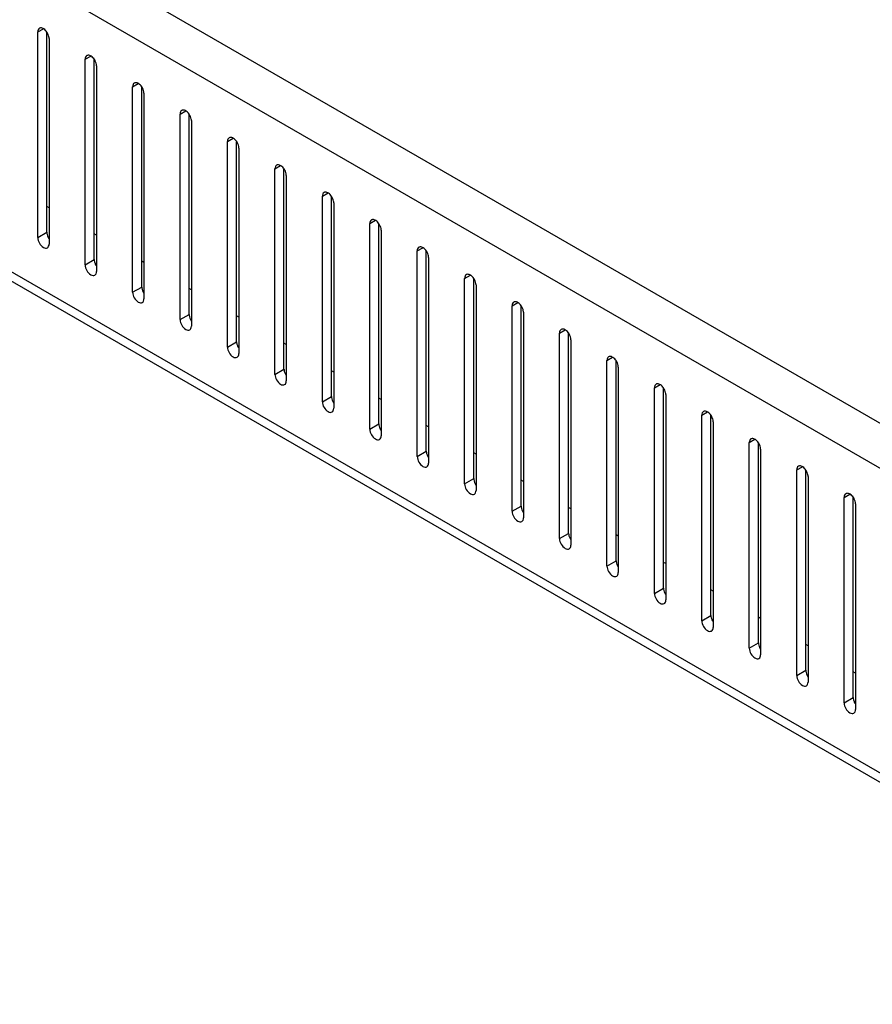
# Model space of a CAD drawing. Header units: inches. Extents: x 5 to 265, y 5 to 171.
# Tile 142 of 212: x 196.56 to 200.53, y 128.73 to 133.32. Entities that reach past the tile are written whole.
import ezdxf

# ---------------------------------------------------------------- set-up
doc = ezdxf.new("R2010")
doc.units = ezdxf.units.IN
doc.header["$LTSCALE"] = 14.96
doc.header["$MEASUREMENT"] = 0
doc.layers.get('0').update_dxf_attribs({"linetype": 'CONTINUOUS'})
doc.layers.add('03_ALL_AXES', color=7, linetype='CONTINUOUS')

msp = doc.modelspace()

# ---------------------------------------------------------------- linework, layer by layer
at = {"color": 7, "linetype": 'Continuous'}
for p, q in [((204.077, 129.4144), (188.7751, 138.2487)), ((203.1468, 129.7408), (189.4681, 137.638)), ((203.1499, 128.3166), (189.5041, 136.1948)), ((203.1499, 128.273), (189.5308, 136.1358))]:
    msp.add_line(p, q, dxfattribs=at)
at = {"layer": '03_ALL_AXES', "color": 7, "linetype": 'Continuous'}
for p, q in [((196.6403, 133.2657), (196.6668, 133.281)), ((196.6403, 132.3063), (196.6403, 133.2657)), ((196.6827, 132.3308), (196.6827, 133.2647)), ((196.6933, 133.2351), (196.6933, 132.2757)), ((196.8616, 133.138), (196.8881, 133.1533)), ((196.8616, 132.1786), (196.8616, 133.138)), ((196.904, 132.2031), (196.904, 133.1369)), ((196.9146, 133.1073), (196.9146, 132.1479)), ((197.0829, 133.0102), (197.1095, 133.0255)), ((197.0829, 132.0508), (197.0829, 133.0102)), ((197.1254, 132.0753), (197.1254, 133.0091)), ((197.136, 132.9796), (197.136, 132.0202)), ((197.3043, 132.8824), (197.3308, 132.8977)), ((197.3043, 131.923), (197.3043, 132.8824)), ((197.3467, 131.9475), (197.3467, 132.8814)), ((197.3573, 132.8518), (197.3573, 131.8924)), ((197.5256, 132.7546), (197.5521, 132.7699)), ((197.5256, 131.7952), (197.5256, 132.7546)), ((197.568, 131.8197), (197.568, 132.7536)), ((197.5786, 132.724), (197.5786, 131.7646)), ((197.7469, 132.6268), (197.7734, 132.6421)), ((197.7469, 131.6674), (197.7469, 132.6268)), ((197.7893, 131.6919), (197.7893, 132.6258)), ((197.7999, 132.5962), (197.7999, 131.6368)), ((197.9682, 132.4991), (197.9948, 132.5144)), ((197.9682, 131.5397), (197.9682, 132.4991)), ((198.0107, 131.5642), (198.0107, 132.498)), ((196.6933, 132.4451), (196.6827, 132.4513)), ((198.0213, 132.4684), (198.0213, 131.509)), ((198.1896, 132.3713), (198.2161, 132.3866)), ((198.1896, 131.4119), (198.1896, 132.3713)), ((198.232, 131.4364), (198.232, 132.3702)), ((196.6403, 132.3063), (196.6827, 132.3308)), ((196.9146, 132.3174), (196.904, 132.3235)), ((198.2426, 132.3407), (198.2426, 131.3813)), ((198.4109, 132.2435), (198.4374, 132.2588)), ((198.4109, 131.2841), (198.4109, 132.2435)), ((198.4533, 131.3086), (198.4533, 132.2425)), ((196.8616, 132.1786), (196.904, 132.2031)), ((197.136, 132.1896), (197.1254, 132.1957)), ((198.4639, 132.2129), (198.4639, 131.2535)), ((198.6322, 132.1157), (198.6587, 132.131)), ((198.6322, 131.1563), (198.6322, 132.1157)), ((198.6746, 131.1808), (198.6746, 132.1147)), ((198.6852, 132.0851), (198.6852, 131.1257)), ((197.0829, 132.0508), (197.1254, 132.0753)), ((197.3573, 132.0618), (197.3467, 132.0679)), ((198.8535, 131.9879), (198.8801, 132.0033)), ((197.3043, 131.923), (197.3467, 131.9475)), ((198.8535, 131.0286), (198.8535, 131.9879)), ((198.896, 131.053), (198.896, 131.9869)), ((198.9066, 131.9573), (198.9066, 130.9979)), ((197.5786, 131.934), (197.568, 131.9401)), ((199.0749, 131.8602), (199.1014, 131.8755)), ((199.0749, 130.9008), (199.0749, 131.8602)), ((199.1173, 130.9253), (199.1173, 131.8591)), ((197.5256, 131.7952), (197.568, 131.8197)), ((197.7999, 131.8062), (197.7893, 131.8124)), ((199.1279, 131.8295), (199.1279, 130.8702)), ((199.2962, 131.7324), (199.3227, 131.7477)), ((199.2962, 130.773), (199.2962, 131.7324)), ((199.3386, 130.7975), (199.3386, 131.7313)), ((197.7469, 131.6674), (197.7893, 131.6919)), ((198.0213, 131.6785), (198.0107, 131.6846)), ((199.3492, 131.7018), (199.3492, 130.7424)), ((199.5175, 131.6046), (199.544, 131.6199)), ((199.5175, 130.6452), (199.5175, 131.6046)), ((199.5599, 130.6697), (199.5599, 131.6036)), ((197.9682, 131.5397), (198.0107, 131.5642)), ((198.2426, 131.5507), (198.232, 131.5568)), ((199.5705, 131.574), (199.5705, 130.6146)), ((199.7388, 131.4768), (199.7654, 131.4921)), ((199.7388, 130.5174), (199.7388, 131.4768)), ((199.7813, 130.5419), (199.7813, 131.4758)), ((199.7919, 131.4462), (199.7919, 130.4868)), ((198.1896, 131.4119), (198.232, 131.4364)), ((198.4639, 131.4229), (198.4533, 131.429)), ((199.9602, 131.349), (199.9867, 131.3644)), ((199.9602, 130.3897), (199.9602, 131.349)), ((200.0026, 130.4141), (200.0026, 131.348)), ((198.4109, 131.2841), (198.4533, 131.3086)), ((198.6852, 131.2951), (198.6746, 131.3012)), ((200.0132, 131.3184), (200.0132, 130.359)), ((200.1815, 131.2213), (200.208, 131.2366)), ((200.1815, 130.2619), (200.1815, 131.2213)), ((200.2239, 130.2864), (200.2239, 131.2202)), ((198.6322, 131.1563), (198.6746, 131.1808)), ((198.9066, 131.1673), (198.896, 131.1735)), ((200.2345, 131.1906), (200.2345, 130.2313)), ((200.4028, 131.0935), (200.4293, 131.1088)), ((200.4028, 130.1341), (200.4028, 131.0935)), ((200.4452, 130.1586), (200.4452, 131.0924)), ((198.8535, 131.0286), (198.896, 131.053)), ((199.1279, 131.0396), (199.1173, 131.0457)), ((200.4558, 131.0629), (200.4558, 130.1035)), ((199.0749, 130.9008), (199.1173, 130.9253)), ((199.3492, 130.9118), (199.3386, 130.9179)), ((199.2962, 130.773), (199.3386, 130.7975)), ((199.5705, 130.784), (199.5599, 130.7901)), ((199.5175, 130.6452), (199.5599, 130.6697)), ((199.7919, 130.6562), (199.7813, 130.6624)), ((199.7388, 130.5174), (199.7813, 130.5419)), ((200.0132, 130.5284), (200.0026, 130.5346)), ((199.9602, 130.3897), (200.0026, 130.4141)), ((200.2345, 130.4007), (200.2239, 130.4068)), ((200.1815, 130.2619), (200.2239, 130.2864)), ((200.4558, 130.2729), (200.4452, 130.279)), ((200.4028, 130.1341), (200.4452, 130.1586))]:
    msp.add_line(p, q, dxfattribs=at)
for points, knots in [([(196.6481, 133.2829), (196.6455, 133.2814), (196.6412, 133.276), (196.6403, 133.2693), (196.6403, 133.2657)], [0, 0, 0, 0, 0.450018, 1, 1, 1, 1]), ([(196.6831, 133.2651), (196.6793, 133.2708), (196.6711, 133.28), (196.6588, 133.2851), (196.6535, 133.2846)], [0, 0, 0, 0, 0.566578, 1, 1, 1, 1]), ([(196.6933, 133.2351), (196.6933, 133.2375), (196.6922, 133.2482), (196.6877, 133.2583), (196.6831, 133.2651)], [0, 0, 0, 0, 0.227956, 1, 1, 1, 1]), ([(196.8694, 133.1551), (196.8668, 133.1537), (196.8625, 133.1482), (196.8616, 133.1415), (196.8616, 133.138)], [0, 0, 0, 0, 0.450018, 1, 1, 1, 1]), ([(196.9045, 133.1373), (196.9006, 133.143), (196.8924, 133.1522), (196.8801, 133.1573), (196.8749, 133.1568)], [0, 0, 0, 0, 0.566578, 1, 1, 1, 1]), ([(196.9146, 133.1073), (196.9146, 133.1098), (196.9135, 133.1204), (196.9091, 133.1305), (196.9045, 133.1373)], [0, 0, 0, 0, 0.227956, 1, 1, 1, 1]), ([(197.0907, 133.0273), (197.0882, 133.0259), (197.0838, 133.0204), (197.0829, 133.0138), (197.0829, 133.0102)], [0, 0, 0, 0, 0.450018, 1, 1, 1, 1]), ([(197.1258, 133.0095), (197.1219, 133.0153), (197.1137, 133.0244), (197.1015, 133.0295), (197.0962, 133.029)], [0, 0, 0, 0, 0.566578, 1, 1, 1, 1]), ([(197.136, 132.9796), (197.136, 132.982), (197.1349, 132.9926), (197.1304, 133.0027), (197.1258, 133.0095)], [0, 0, 0, 0, 0.227956, 1, 1, 1, 1]), ([(197.312, 132.8996), (197.3095, 132.8981), (197.3051, 132.8926), (197.3043, 132.886), (197.3043, 132.8824)], [0, 0, 0, 0, 0.450018, 1, 1, 1, 1]), ([(197.3471, 132.8818), (197.3433, 132.8875), (197.335, 132.8966), (197.3228, 132.9017), (197.3175, 132.9013)], [0, 0, 0, 0, 0.566578, 1, 1, 1, 1]), ([(197.3573, 132.8518), (197.3573, 132.8542), (197.3562, 132.8648), (197.3517, 132.8749), (197.3471, 132.8818)], [0, 0, 0, 0, 0.227956, 1, 1, 1, 1]), ([(197.5334, 132.7718), (197.5308, 132.7703), (197.5265, 132.7648), (197.5256, 132.7582), (197.5256, 132.7546)], [0, 0, 0, 0, 0.450018, 1, 1, 1, 1]), ([(197.5685, 132.754), (197.5646, 132.7597), (197.5564, 132.7689), (197.5441, 132.7739), (197.5388, 132.7735)], [0, 0, 0, 0, 0.566578, 1, 1, 1, 1]), ([(197.5786, 132.724), (197.5786, 132.7264), (197.5775, 132.737), (197.573, 132.7472), (197.5685, 132.754)], [0, 0, 0, 0, 0.227956, 1, 1, 1, 1]), ([(197.7547, 132.644), (197.7521, 132.6425), (197.7478, 132.6371), (197.7469, 132.6304), (197.7469, 132.6268)], [0, 0, 0, 0, 0.450018, 1, 1, 1, 1]), ([(197.7898, 132.6262), (197.7859, 132.6319), (197.7777, 132.6411), (197.7654, 132.6462), (197.7602, 132.6457)], [0, 0, 0, 0, 0.566578, 1, 1, 1, 1]), ([(197.7999, 132.5962), (197.7999, 132.5986), (197.7988, 132.6093), (197.7944, 132.6194), (197.7898, 132.6262)], [0, 0, 0, 0, 0.227956, 1, 1, 1, 1]), ([(197.976, 132.5162), (197.9735, 132.5148), (197.9691, 132.5093), (197.9682, 132.5026), (197.9682, 132.4991)], [0, 0, 0, 0, 0.450018, 1, 1, 1, 1]), ([(198.0111, 132.4984), (198.0072, 132.5041), (197.999, 132.5133), (197.9868, 132.5184), (197.9815, 132.5179)], [0, 0, 0, 0, 0.566578, 1, 1, 1, 1]), ([(198.0213, 132.4684), (198.0213, 132.4709), (198.0202, 132.4815), (198.0157, 132.4916), (198.0111, 132.4984)], [0, 0, 0, 0, 0.227956, 1, 1, 1, 1]), ([(198.1973, 132.3884), (198.1948, 132.387), (198.1904, 132.3815), (198.1896, 132.3749), (198.1896, 132.3713)], [0, 0, 0, 0, 0.450018, 1, 1, 1, 1]), ([(198.2324, 132.3706), (198.2286, 132.3764), (198.2203, 132.3855), (198.2081, 132.3906), (198.2028, 132.3901)], [0, 0, 0, 0, 0.566578, 1, 1, 1, 1]), ([(198.2426, 132.3407), (198.2426, 132.3431), (198.2415, 132.3537), (198.237, 132.3638), (198.2324, 132.3706)], [0, 0, 0, 0, 0.227956, 1, 1, 1, 1]), ([(196.6827, 132.3308), (196.6827, 132.3295), (196.6831, 132.3235), (196.6846, 132.3177), (196.6863, 132.3135)], [0, 0, 0, 0, 0.231048, 1, 1, 1, 1]), ([(196.6403, 132.3063), (196.6403, 132.2973), (196.6465, 132.2793), (196.6589, 132.265), (196.6668, 132.2604)], [0, 0, 0, 0, 0.500114, 1, 1, 1, 1]), ([(196.6855, 132.2586), (196.6881, 132.26), (196.6924, 132.2655), (196.6933, 132.2722), (196.6933, 132.2757)], [0, 0, 0, 0, 0.450018, 1, 1, 1, 1]), ([(196.6668, 132.2604), (196.6699, 132.2586), (196.6761, 132.2561), (196.683, 132.2571), (196.6855, 132.2586)], [0, 0, 0, 0, 0.550834, 1, 1, 1, 1]), ([(198.4187, 132.2607), (198.4161, 132.2592), (198.4118, 132.2537), (198.4109, 132.2471), (198.4109, 132.2435)], [0, 0, 0, 0, 0.450018, 1, 1, 1, 1]), ([(198.4538, 132.2429), (198.4499, 132.2486), (198.4417, 132.2577), (198.4294, 132.2628), (198.4241, 132.2624)], [0, 0, 0, 0, 0.566578, 1, 1, 1, 1]), ([(198.4639, 132.2129), (198.4639, 132.2153), (198.4628, 132.2259), (198.4583, 132.236), (198.4538, 132.2429)], [0, 0, 0, 0, 0.227956, 1, 1, 1, 1]), ([(196.8616, 132.1786), (196.8616, 132.1695), (196.8678, 132.1515), (196.8803, 132.1372), (196.8881, 132.1326)], [0, 0, 0, 0, 0.500114, 1, 1, 1, 1]), ([(196.904, 132.2031), (196.904, 132.2017), (196.9044, 132.1958), (196.9059, 132.1899), (196.9076, 132.1857)], [0, 0, 0, 0, 0.231048, 1, 1, 1, 1]), ([(196.8881, 132.1326), (196.8912, 132.1308), (196.8974, 132.1283), (196.9043, 132.1293), (196.9069, 132.1308)], [0, 0, 0, 0, 0.550834, 1, 1, 1, 1]), ([(196.9069, 132.1308), (196.9094, 132.1322), (196.9138, 132.1377), (196.9146, 132.1444), (196.9146, 132.1479)], [0, 0, 0, 0, 0.450018, 1, 1, 1, 1]), ([(198.64, 132.1329), (198.6374, 132.1314), (198.6331, 132.1259), (198.6322, 132.1193), (198.6322, 132.1157)], [0, 0, 0, 0, 0.450018, 1, 1, 1, 1]), ([(198.6751, 132.1151), (198.6712, 132.1208), (198.663, 132.13), (198.6507, 132.135), (198.6455, 132.1346)], [0, 0, 0, 0, 0.566578, 1, 1, 1, 1]), ([(198.6852, 132.0851), (198.6852, 132.0875), (198.6841, 132.0981), (198.6797, 132.1083), (198.6751, 132.1151)], [0, 0, 0, 0, 0.227956, 1, 1, 1, 1]), ([(197.0829, 132.0508), (197.0829, 132.0417), (197.0891, 132.0238), (197.1016, 132.0094), (197.1095, 132.0049)], [0, 0, 0, 0, 0.500114, 1, 1, 1, 1]), ([(197.1254, 132.0753), (197.1254, 132.0739), (197.1257, 132.068), (197.1273, 132.0622), (197.1289, 132.0579)], [0, 0, 0, 0, 0.231048, 1, 1, 1, 1]), ([(197.1095, 132.0049), (197.1126, 132.0031), (197.1188, 132.0005), (197.1257, 132.0015), (197.1282, 132.003)], [0, 0, 0, 0, 0.550834, 1, 1, 1, 1]), ([(197.1282, 132.003), (197.1307, 132.0045), (197.1351, 132.0099), (197.136, 132.0166), (197.136, 132.0202)], [0, 0, 0, 0, 0.450018, 1, 1, 1, 1]), ([(198.8613, 132.0051), (198.8588, 132.0036), (198.8544, 131.9982), (198.8535, 131.9915), (198.8535, 131.9879)], [0, 0, 0, 0, 0.450018, 1, 1, 1, 1]), ([(198.8964, 131.9873), (198.8925, 131.993), (198.8843, 132.0022), (198.8721, 132.0073), (198.8668, 132.0068)], [0, 0, 0, 0, 0.566578, 1, 1, 1, 1]), ([(197.3467, 131.9475), (197.3467, 131.9461), (197.347, 131.9402), (197.3486, 131.9344), (197.3502, 131.9301)], [0, 0, 0, 0, 0.231048, 1, 1, 1, 1]), ([(198.9066, 131.9573), (198.9066, 131.9597), (198.9055, 131.9704), (198.901, 131.9805), (198.8964, 131.9873)], [0, 0, 0, 0, 0.227956, 1, 1, 1, 1]), ([(197.3043, 131.923), (197.3043, 131.9139), (197.3105, 131.896), (197.3229, 131.8816), (197.3308, 131.8771)], [0, 0, 0, 0, 0.500114, 1, 1, 1, 1]), ([(197.3308, 131.8771), (197.3339, 131.8753), (197.3401, 131.8727), (197.347, 131.8738), (197.3495, 131.8752)], [0, 0, 0, 0, 0.550834, 1, 1, 1, 1]), ([(197.3495, 131.8752), (197.3521, 131.8767), (197.3564, 131.8822), (197.3573, 131.8888), (197.3573, 131.8924)], [0, 0, 0, 0, 0.450018, 1, 1, 1, 1]), ([(199.0826, 131.8773), (199.0801, 131.8759), (199.0757, 131.8704), (199.0749, 131.8637), (199.0749, 131.8602)], [0, 0, 0, 0, 0.450018, 1, 1, 1, 1]), ([(199.1177, 131.8595), (199.1139, 131.8652), (199.1056, 131.8744), (199.0934, 131.8795), (199.0881, 131.879)], [0, 0, 0, 0, 0.566578, 1, 1, 1, 1]), ([(199.1279, 131.8295), (199.1279, 131.832), (199.1268, 131.8426), (199.1223, 131.8527), (199.1177, 131.8595)], [0, 0, 0, 0, 0.227956, 1, 1, 1, 1]), ([(197.568, 131.8197), (197.568, 131.8184), (197.5684, 131.8124), (197.5699, 131.8066), (197.5716, 131.8024)], [0, 0, 0, 0, 0.231048, 1, 1, 1, 1]), ([(197.5256, 131.7952), (197.5256, 131.7861), (197.5318, 131.7682), (197.5442, 131.7538), (197.5521, 131.7493)], [0, 0, 0, 0, 0.500114, 1, 1, 1, 1]), ([(197.5709, 131.7474), (197.5734, 131.7489), (197.5777, 131.7544), (197.5786, 131.761), (197.5786, 131.7646)], [0, 0, 0, 0, 0.450018, 1, 1, 1, 1]), ([(197.5521, 131.7493), (197.5552, 131.7475), (197.5614, 131.7449), (197.5683, 131.746), (197.5709, 131.7474)], [0, 0, 0, 0, 0.550834, 1, 1, 1, 1]), ([(199.304, 131.7495), (199.3014, 131.7481), (199.2971, 131.7426), (199.2962, 131.736), (199.2962, 131.7324)], [0, 0, 0, 0, 0.450018, 1, 1, 1, 1]), ([(199.3391, 131.7317), (199.3352, 131.7375), (199.327, 131.7466), (199.3147, 131.7517), (199.3094, 131.7512)], [0, 0, 0, 0, 0.566578, 1, 1, 1, 1]), ([(199.3492, 131.7018), (199.3492, 131.7042), (199.3481, 131.7148), (199.3436, 131.7249), (199.3391, 131.7317)], [0, 0, 0, 0, 0.227956, 1, 1, 1, 1]), ([(197.7893, 131.6919), (197.7893, 131.6906), (197.7897, 131.6846), (197.7912, 131.6788), (197.7929, 131.6746)], [0, 0, 0, 0, 0.231048, 1, 1, 1, 1]), ([(197.7469, 131.6674), (197.7469, 131.6584), (197.7531, 131.6404), (197.7656, 131.6261), (197.7734, 131.6215)], [0, 0, 0, 0, 0.500114, 1, 1, 1, 1]), ([(197.7922, 131.6197), (197.7947, 131.6211), (197.7991, 131.6266), (197.7999, 131.6333), (197.7999, 131.6368)], [0, 0, 0, 0, 0.450018, 1, 1, 1, 1]), ([(199.5253, 131.6218), (199.5227, 131.6203), (199.5184, 131.6148), (199.5175, 131.6082), (199.5175, 131.6046)], [0, 0, 0, 0, 0.450018, 1, 1, 1, 1]), ([(199.5604, 131.604), (199.5565, 131.6097), (199.5483, 131.6188), (199.536, 131.6239), (199.5308, 131.6235)], [0, 0, 0, 0, 0.566578, 1, 1, 1, 1]), ([(197.7734, 131.6215), (197.7765, 131.6197), (197.7827, 131.6172), (197.7896, 131.6182), (197.7922, 131.6197)], [0, 0, 0, 0, 0.550834, 1, 1, 1, 1]), ([(199.5705, 131.574), (199.5705, 131.5764), (199.5694, 131.587), (199.565, 131.5972), (199.5604, 131.604)], [0, 0, 0, 0, 0.227956, 1, 1, 1, 1]), ([(197.9682, 131.5397), (197.9682, 131.5306), (197.9744, 131.5126), (197.9869, 131.4983), (197.9948, 131.4937)], [0, 0, 0, 0, 0.500114, 1, 1, 1, 1]), ([(198.0107, 131.5642), (198.0107, 131.5628), (198.011, 131.5569), (198.0126, 131.5511), (198.0142, 131.5468)], [0, 0, 0, 0, 0.231048, 1, 1, 1, 1]), ([(197.9948, 131.4937), (197.9979, 131.4919), (198.0041, 131.4894), (198.011, 131.4904), (198.0135, 131.4919)], [0, 0, 0, 0, 0.550834, 1, 1, 1, 1]), ([(198.0135, 131.4919), (198.016, 131.4933), (198.0204, 131.4988), (198.0213, 131.5055), (198.0213, 131.509)], [0, 0, 0, 0, 0.450018, 1, 1, 1, 1]), ([(199.7466, 131.494), (199.7441, 131.4925), (199.7397, 131.487), (199.7388, 131.4804), (199.7388, 131.4768)], [0, 0, 0, 0, 0.450018, 1, 1, 1, 1]), ([(199.7817, 131.4762), (199.7778, 131.4819), (199.7696, 131.4911), (199.7574, 131.4962), (199.7521, 131.4957)], [0, 0, 0, 0, 0.566578, 1, 1, 1, 1]), ([(199.7919, 131.4462), (199.7919, 131.4486), (199.7908, 131.4593), (199.7863, 131.4694), (199.7817, 131.4762)], [0, 0, 0, 0, 0.227956, 1, 1, 1, 1]), ([(198.1896, 131.4119), (198.1896, 131.4028), (198.1958, 131.3849), (198.2082, 131.3705), (198.2161, 131.366)], [0, 0, 0, 0, 0.500114, 1, 1, 1, 1]), ([(198.232, 131.4364), (198.232, 131.435), (198.2323, 131.4291), (198.2339, 131.4233), (198.2355, 131.419)], [0, 0, 0, 0, 0.231048, 1, 1, 1, 1]), ([(198.2161, 131.366), (198.2192, 131.3642), (198.2254, 131.3616), (198.2323, 131.3626), (198.2348, 131.3641)], [0, 0, 0, 0, 0.550834, 1, 1, 1, 1]), ([(198.2348, 131.3641), (198.2374, 131.3656), (198.2417, 131.3711), (198.2426, 131.3777), (198.2426, 131.3813)], [0, 0, 0, 0, 0.450018, 1, 1, 1, 1]), ([(199.9679, 131.3662), (199.9654, 131.3647), (199.961, 131.3593), (199.9602, 131.3526), (199.9602, 131.349)], [0, 0, 0, 0, 0.450018, 1, 1, 1, 1]), ([(200.003, 131.3484), (199.9992, 131.3541), (199.9909, 131.3633), (199.9787, 131.3684), (199.9734, 131.3679)], [0, 0, 0, 0, 0.566578, 1, 1, 1, 1]), ([(200.0132, 131.3184), (200.0132, 131.3209), (200.0121, 131.3315), (200.0076, 131.3416), (200.003, 131.3484)], [0, 0, 0, 0, 0.227956, 1, 1, 1, 1]), ([(198.4533, 131.3086), (198.4533, 131.3072), (198.4537, 131.3013), (198.4552, 131.2955), (198.4569, 131.2912)], [0, 0, 0, 0, 0.231048, 1, 1, 1, 1]), ([(198.4109, 131.2841), (198.4109, 131.275), (198.4171, 131.2571), (198.4295, 131.2427), (198.4374, 131.2382)], [0, 0, 0, 0, 0.500114, 1, 1, 1, 1]), ([(198.4374, 131.2382), (198.4405, 131.2364), (198.4467, 131.2338), (198.4536, 131.2349), (198.4562, 131.2363)], [0, 0, 0, 0, 0.550834, 1, 1, 1, 1]), ([(198.4562, 131.2363), (198.4587, 131.2378), (198.463, 131.2433), (198.4639, 131.2499), (198.4639, 131.2535)], [0, 0, 0, 0, 0.450018, 1, 1, 1, 1]), ([(200.1893, 131.2384), (200.1867, 131.237), (200.1824, 131.2315), (200.1815, 131.2248), (200.1815, 131.2213)], [0, 0, 0, 0, 0.450018, 1, 1, 1, 1]), ([(200.2244, 131.2206), (200.2205, 131.2263), (200.2123, 131.2355), (200.2, 131.2406), (200.1947, 131.2401)], [0, 0, 0, 0, 0.566578, 1, 1, 1, 1]), ([(200.2345, 131.1906), (200.2345, 131.1931), (200.2334, 131.2037), (200.2289, 131.2138), (200.2244, 131.2206)], [0, 0, 0, 0, 0.227956, 1, 1, 1, 1]), ([(198.6746, 131.1808), (198.6746, 131.1795), (198.675, 131.1735), (198.6765, 131.1677), (198.6782, 131.1635)], [0, 0, 0, 0, 0.231048, 1, 1, 1, 1]), ([(198.6322, 131.1563), (198.6322, 131.1472), (198.6384, 131.1293), (198.6509, 131.1149), (198.6587, 131.1104)], [0, 0, 0, 0, 0.500114, 1, 1, 1, 1]), ([(198.6775, 131.1085), (198.68, 131.11), (198.6844, 131.1155), (198.6852, 131.1221), (198.6852, 131.1257)], [0, 0, 0, 0, 0.450018, 1, 1, 1, 1]), ([(198.6587, 131.1104), (198.6618, 131.1086), (198.668, 131.106), (198.6749, 131.1071), (198.6775, 131.1085)], [0, 0, 0, 0, 0.550834, 1, 1, 1, 1]), ([(200.4106, 131.1107), (200.408, 131.1092), (200.4037, 131.1037), (200.4028, 131.0971), (200.4028, 131.0935)], [0, 0, 0, 0, 0.450018, 1, 1, 1, 1]), ([(200.4457, 131.0928), (200.4418, 131.0986), (200.4336, 131.1077), (200.4213, 131.1128), (200.4161, 131.1123)], [0, 0, 0, 0, 0.566578, 1, 1, 1, 1]), ([(200.4558, 131.0629), (200.4558, 131.0653), (200.4547, 131.0759), (200.4503, 131.086), (200.4457, 131.0928)], [0, 0, 0, 0, 0.227956, 1, 1, 1, 1]), ([(198.8535, 131.0286), (198.8535, 131.0195), (198.8597, 131.0015), (198.8722, 130.9872), (198.8801, 130.9826)], [0, 0, 0, 0, 0.500114, 1, 1, 1, 1]), ([(198.896, 131.053), (198.896, 131.0517), (198.8963, 131.0458), (198.8979, 131.0399), (198.8995, 131.0357)], [0, 0, 0, 0, 0.231048, 1, 1, 1, 1]), ([(198.8801, 130.9826), (198.8832, 130.9808), (198.8894, 130.9783), (198.8963, 130.9793), (198.8988, 130.9808)], [0, 0, 0, 0, 0.550834, 1, 1, 1, 1]), ([(198.8988, 130.9808), (198.9013, 130.9822), (198.9057, 130.9877), (198.9066, 130.9944), (198.9066, 130.9979)], [0, 0, 0, 0, 0.450018, 1, 1, 1, 1]), ([(199.0749, 130.9008), (199.0749, 130.8917), (199.0811, 130.8737), (199.0935, 130.8594), (199.1014, 130.8548)], [0, 0, 0, 0, 0.500114, 1, 1, 1, 1]), ([(199.1173, 130.9253), (199.1173, 130.9239), (199.1176, 130.918), (199.1192, 130.9122), (199.1208, 130.9079)], [0, 0, 0, 0, 0.231048, 1, 1, 1, 1]), ([(199.1014, 130.8548), (199.1045, 130.8531), (199.1107, 130.8505), (199.1176, 130.8515), (199.1201, 130.853)], [0, 0, 0, 0, 0.550834, 1, 1, 1, 1]), ([(199.1201, 130.853), (199.1227, 130.8544), (199.127, 130.8599), (199.1279, 130.8666), (199.1279, 130.8702)], [0, 0, 0, 0, 0.450018, 1, 1, 1, 1]), ([(199.3386, 130.7975), (199.3386, 130.7961), (199.339, 130.7902), (199.3405, 130.7844), (199.3422, 130.7801)], [0, 0, 0, 0, 0.231048, 1, 1, 1, 1]), ([(199.2962, 130.773), (199.2962, 130.7639), (199.3024, 130.746), (199.3148, 130.7316), (199.3227, 130.7271)], [0, 0, 0, 0, 0.500114, 1, 1, 1, 1]), ([(199.3227, 130.7271), (199.3258, 130.7253), (199.332, 130.7227), (199.3389, 130.7237), (199.3415, 130.7252)], [0, 0, 0, 0, 0.550834, 1, 1, 1, 1]), ([(199.3415, 130.7252), (199.344, 130.7267), (199.3483, 130.7322), (199.3492, 130.7388), (199.3492, 130.7424)], [0, 0, 0, 0, 0.450018, 1, 1, 1, 1]), ([(199.5599, 130.6697), (199.5599, 130.6683), (199.5603, 130.6624), (199.5618, 130.6566), (199.5635, 130.6523)], [0, 0, 0, 0, 0.231048, 1, 1, 1, 1]), ([(199.5175, 130.6452), (199.5175, 130.6361), (199.5237, 130.6182), (199.5362, 130.6038), (199.544, 130.5993)], [0, 0, 0, 0, 0.500114, 1, 1, 1, 1]), ([(199.5628, 130.5974), (199.5653, 130.5989), (199.5697, 130.6044), (199.5705, 130.611), (199.5705, 130.6146)], [0, 0, 0, 0, 0.450018, 1, 1, 1, 1]), ([(199.544, 130.5993), (199.5471, 130.5975), (199.5533, 130.5949), (199.5602, 130.596), (199.5628, 130.5974)], [0, 0, 0, 0, 0.550834, 1, 1, 1, 1]), ([(199.7813, 130.5419), (199.7813, 130.5406), (199.7816, 130.5346), (199.7832, 130.5288), (199.7848, 130.5246)], [0, 0, 0, 0, 0.231048, 1, 1, 1, 1]), ([(199.7388, 130.5174), (199.7388, 130.5083), (199.7451, 130.4904), (199.7575, 130.476), (199.7654, 130.4715)], [0, 0, 0, 0, 0.500114, 1, 1, 1, 1]), ([(199.7841, 130.4696), (199.7866, 130.4711), (199.791, 130.4766), (199.7919, 130.4832), (199.7919, 130.4868)], [0, 0, 0, 0, 0.450018, 1, 1, 1, 1]), ([(199.7654, 130.4715), (199.7685, 130.4697), (199.7747, 130.4671), (199.7816, 130.4682), (199.7841, 130.4696)], [0, 0, 0, 0, 0.550834, 1, 1, 1, 1]), ([(199.9602, 130.3897), (199.9602, 130.3806), (199.9664, 130.3626), (199.9788, 130.3483), (199.9867, 130.3437)], [0, 0, 0, 0, 0.500114, 1, 1, 1, 1]), ([(200.0026, 130.4141), (200.0026, 130.4128), (200.0029, 130.4069), (200.0045, 130.401), (200.0061, 130.3968)], [0, 0, 0, 0, 0.231048, 1, 1, 1, 1]), ([(199.9867, 130.3437), (199.9898, 130.3419), (199.996, 130.3394), (200.0029, 130.3404), (200.0054, 130.3419)], [0, 0, 0, 0, 0.550834, 1, 1, 1, 1]), ([(200.0054, 130.3419), (200.008, 130.3433), (200.0123, 130.3488), (200.0132, 130.3555), (200.0132, 130.359)], [0, 0, 0, 0, 0.450018, 1, 1, 1, 1]), ([(200.1815, 130.2619), (200.1815, 130.2528), (200.1877, 130.2348), (200.2001, 130.2205), (200.208, 130.2159)], [0, 0, 0, 0, 0.500114, 1, 1, 1, 1]), ([(200.2239, 130.2864), (200.2239, 130.285), (200.2243, 130.2791), (200.2258, 130.2733), (200.2275, 130.269)], [0, 0, 0, 0, 0.231048, 1, 1, 1, 1]), ([(200.208, 130.2159), (200.2111, 130.2142), (200.2173, 130.2116), (200.2242, 130.2126), (200.2268, 130.2141)], [0, 0, 0, 0, 0.550834, 1, 1, 1, 1]), ([(200.2268, 130.2141), (200.2293, 130.2156), (200.2336, 130.221), (200.2345, 130.2277), (200.2345, 130.2313)], [0, 0, 0, 0, 0.450018, 1, 1, 1, 1]), ([(200.4452, 130.1586), (200.4452, 130.1572), (200.4456, 130.1513), (200.4471, 130.1455), (200.4488, 130.1412)], [0, 0, 0, 0, 0.231048, 1, 1, 1, 1]), ([(200.4028, 130.1341), (200.4028, 130.125), (200.409, 130.1071), (200.4215, 130.0927), (200.4293, 130.0882)], [0, 0, 0, 0, 0.500114, 1, 1, 1, 1]), ([(200.4293, 130.0882), (200.4324, 130.0864), (200.4386, 130.0838), (200.4456, 130.0849), (200.4481, 130.0863)], [0, 0, 0, 0, 0.550834, 1, 1, 1, 1]), ([(200.4481, 130.0863), (200.4506, 130.0878), (200.455, 130.0933), (200.4558, 130.0999), (200.4558, 130.1035)], [0, 0, 0, 0, 0.450018, 1, 1, 1, 1])]:
    msp.add_open_spline(points, degree=3, knots=knots, dxfattribs=at)
for points in [[(196.6535, 133.2846), (196.6516, 133.2844), (196.6497, 133.2839), (196.6481, 133.2829)], [(196.8749, 133.1568), (196.873, 133.1566), (196.871, 133.1561), (196.8694, 133.1551)], [(197.0962, 133.029), (197.0943, 133.0289), (197.0924, 133.0283), (197.0907, 133.0273)], [(197.3175, 132.9013), (197.3156, 132.9011), (197.3137, 132.9005), (197.312, 132.8996)], [(197.5388, 132.7735), (197.5369, 132.7733), (197.535, 132.7727), (197.5334, 132.7718)], [(197.7602, 132.6457), (197.7583, 132.6455), (197.7563, 132.645), (197.7547, 132.644)], [(197.9815, 132.5179), (197.9796, 132.5178), (197.9777, 132.5172), (197.976, 132.5162)], [(198.2028, 132.3901), (198.2009, 132.39), (198.199, 132.3894), (198.1973, 132.3884)], [(196.6863, 132.3135), (196.688, 132.3091), (196.6902, 132.3048), (196.6929, 132.3009)], [(198.4241, 132.2624), (198.4222, 132.2622), (198.4203, 132.2616), (198.4187, 132.2607)], [(196.9076, 132.1857), (196.9093, 132.1813), (196.9115, 132.177), (196.9142, 132.1731)], [(198.6455, 132.1346), (198.6436, 132.1344), (198.6416, 132.1338), (198.64, 132.1329)], [(197.1289, 132.0579), (197.1306, 132.0535), (197.1329, 132.0492), (197.1355, 132.0453)], [(198.8668, 132.0068), (198.8649, 132.0066), (198.863, 132.0061), (198.8613, 132.0051)], [(197.3502, 131.9301), (197.352, 131.9257), (197.3542, 131.9215), (197.3569, 131.9175)], [(199.0881, 131.879), (199.0862, 131.8789), (199.0843, 131.8783), (199.0826, 131.8773)], [(197.5716, 131.8024), (197.5733, 131.7979), (197.5755, 131.7937), (197.5782, 131.7897)], [(199.3094, 131.7512), (199.3075, 131.7511), (199.3056, 131.7505), (199.304, 131.7495)], [(197.7929, 131.6746), (197.7946, 131.6702), (197.7968, 131.6659), (197.7995, 131.662)], [(199.5308, 131.6235), (199.5289, 131.6233), (199.5269, 131.6227), (199.5253, 131.6218)], [(198.0142, 131.5468), (198.0159, 131.5424), (198.0182, 131.5381), (198.0208, 131.5342)], [(199.7521, 131.4957), (199.7502, 131.4955), (199.7483, 131.4949), (199.7466, 131.494)], [(198.2355, 131.419), (198.2373, 131.4146), (198.2395, 131.4103), (198.2422, 131.4064)], [(199.9734, 131.3679), (199.9715, 131.3677), (199.9696, 131.3672), (199.9679, 131.3662)], [(198.4569, 131.2912), (198.4586, 131.2868), (198.4608, 131.2826), (198.4635, 131.2786)], [(200.1947, 131.2401), (200.1928, 131.24), (200.1909, 131.2394), (200.1893, 131.2384)], [(198.6782, 131.1635), (198.6799, 131.159), (198.6821, 131.1548), (198.6848, 131.1509)], [(200.4161, 131.1123), (200.4142, 131.1122), (200.4122, 131.1116), (200.4106, 131.1107)], [(198.8995, 131.0357), (198.9012, 131.0313), (198.9035, 131.027), (198.9061, 131.0231)], [(199.1208, 130.9079), (199.1226, 130.9035), (199.1248, 130.8992), (199.1275, 130.8953)], [(199.3422, 130.7801), (199.3439, 130.7757), (199.3461, 130.7714), (199.3488, 130.7675)], [(199.5635, 130.6523), (199.5652, 130.6479), (199.5675, 130.6437), (199.5701, 130.6397)], [(199.7848, 130.5246), (199.7865, 130.5201), (199.7888, 130.5159), (199.7914, 130.512)], [(200.0061, 130.3968), (200.0079, 130.3924), (200.0101, 130.3881), (200.0128, 130.3842)], [(200.2275, 130.269), (200.2292, 130.2646), (200.2314, 130.2603), (200.2341, 130.2564)], [(200.4488, 130.1412), (200.4505, 130.1368), (200.4528, 130.1326), (200.4554, 130.1286)]]:
    msp.add_open_spline(points, degree=3, dxfattribs=at)

doc.saveas('drawing.dxf')
